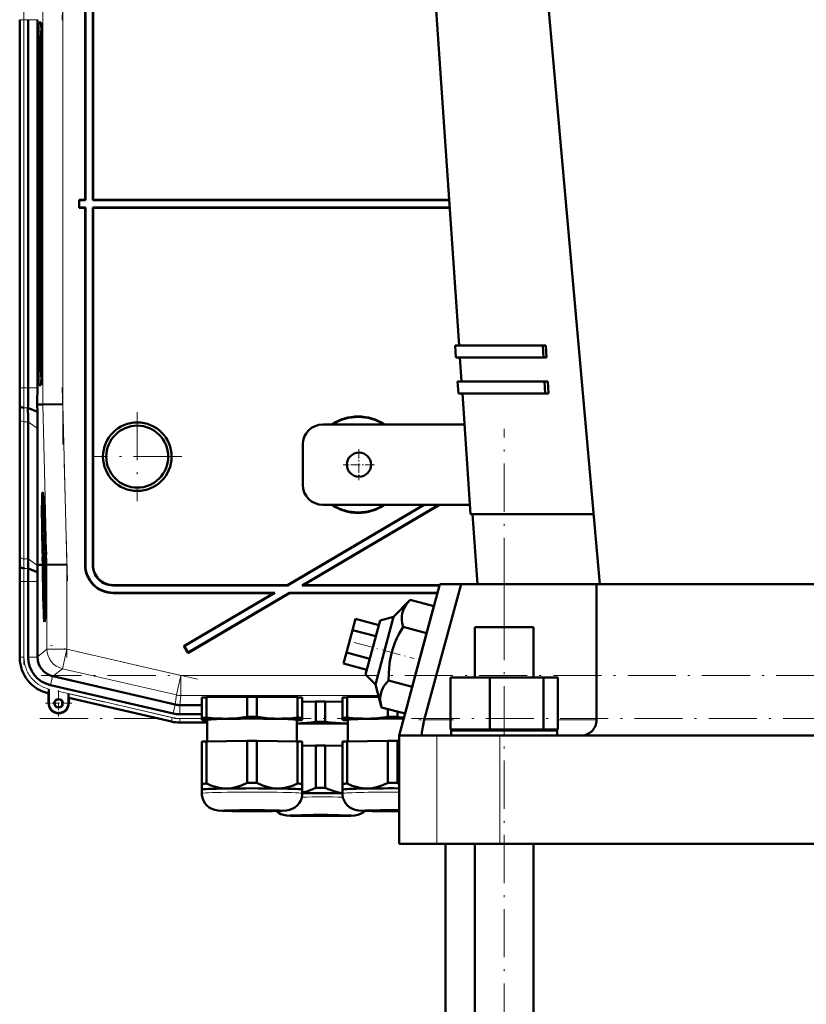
# Model space of a CAD drawing. Extents: x -2065 to 2446, y -2124 to 856.
# Tile 55 of 59: x 1622 to 1818, y -41 to 204. Entities that reach past the tile are written whole.
import ezdxf

# ---------------------------------------------------------------- set-up
doc = ezdxf.new("R2010")
doc.units = 0
doc.linetypes.add('DASHDOT', pattern=[18.5, 12, -3, 0.5, -3])

msp = doc.modelspace()

# ---------------------------------------------------------------- linework, layer by layer
at = {"color": 7, "lineweight": 50}
for p, q in [((1766.67, 63.66), (1740.67, 355.66)), ((1731.6, 123.16), (1719.27, 303.16)), ((1638.47, 248.47), (1638.47, 159.46)), ((1638.54, 248.4), (1638.54, 159.39)), ((1640.4, 159.39), (1640.4, 248.54)), ((1640.47, 159.46), (1640.47, 248.47)), ((1622.22, 204.32), (1622.22, 112.61)), ((1624.29, 204.32), (1624.29, 112.61)), ((1626.59, 112.61), (1626.59, 204.32)), ((1627.46, 203.65), (1627.01, 203.65)), ((1627.51, 201.47), (1627.62, 201.58)), ((1627.62, 201.47), (1627.51, 201.47)), ((1626.75, 193.46), (1626.75, 123.46)), ((1627.3, 193.46), (1627.3, 123.46)), ((1627.73, 123.46), (1627.73, 193.46)), ((1637.04, 159.39), (1636.97, 159.46)), ((1638.47, 159.46), (1636.97, 159.46)), ((1636.97, 157.46), (1636.97, 159.46)), ((1638.47, 159.46), (1638.54, 159.39)), ((1640.4, 159.39), (1640.47, 159.46)), ((1729.11, 159.46), (1640.47, 159.46)), ((1637.04, 157.53), (1636.97, 157.46)), ((1636.97, 157.46), (1638.47, 157.46)), ((1638.54, 159.39), (1637.04, 159.39)), ((1637.04, 157.53), (1637.04, 159.39)), ((1637.04, 157.53), (1638.54, 157.53)), ((1638.47, 157.46), (1638.54, 157.53)), ((1638.47, 68.46), (1638.47, 157.46)), ((1638.54, 68.53), (1638.54, 157.53)), ((1729.11, 159.39), (1640.4, 159.39)), ((1640.4, 157.53), (1640.4, 68.39)), ((1640.4, 157.53), (1729.24, 157.53)), ((1640.4, 157.53), (1640.47, 157.46)), ((1640.47, 157.46), (1640.47, 68.46)), ((1640.47, 157.46), (1729.25, 157.46)), ((1730.59, 123.16), (1752.41, 123.16)), ((1730.8, 120.16), (1730.59, 123.16)), ((1752.57, 120.16), (1752.41, 123.16)), ((1752.41, 123.16), (1753.21, 123.16)), ((1753.21, 123.16), (1753.37, 120.16)), ((1730.8, 120.16), (1752.57, 120.16)), ((1732.21, 114.16), (1731.8, 120.16)), ((1753.37, 120.16), (1752.57, 120.16)), ((1627.51, 115.46), (1627.62, 115.34)), ((1627.51, 115.45), (1627.62, 115.45)), ((1627.01, 113.28), (1627.46, 113.28)), ((1731.21, 114.16), (1752.9, 114.16)), ((1731.42, 111.16), (1731.21, 114.16)), ((1753.06, 111.16), (1752.9, 114.16)), ((1752.9, 114.16), (1753.7, 114.16)), ((1753.7, 114.16), (1753.86, 111.16)), ((1731.42, 111.16), (1753.06, 111.16)), ((1734.47, 81.16), (1732.42, 111.16)), ((1753.86, 111.16), (1753.06, 111.16)), ((1622.23, 108.03), (1622.2, 108.46)), ((1626.57, 108.46), (1627.92, 108.48)), ((1626.6, 106.66), (1626.57, 108.46)), ((1632.91, 108.55), (1627.92, 108.48)), ((1622.22, 71.39), (1622.22, 105.53)), ((1622.22, 71.39), (1622.22, 105.53)), ((1626.6, 106.66), (1624.26, 107.63)), ((1624.29, 69.98), (1624.29, 104.12)), ((1732.95, 103.46), (1697.67, 103.46)), ((1626.63, 68.47), (1626.63, 102.46)), ((1692.67, 88.46), (1692.67, 98.46)), ((1627.96, 84.83), (1628.15, 84.88)), ((1722.78, 83.46), (1688.86, 63.46)), ((1722.91, 83.46), (1688.88, 63.39)), ((1726.58, 83.46), (1692.54, 63.39)), ((1726.71, 83.46), (1692.8, 63.46)), ((1697.67, 83.46), (1734.32, 83.46)), ((1734.47, 81.16), (1765.11, 81.16)), ((1736.17, 63.66), (1734.97, 81.16)), ((1628.44, 77.37), (1628.45, 76.53)), ((1628.45, 76.58), (1628.46, 76.78)), ((1628.45, 76.58), (1628.47, 76.58)), ((1628.45, 76.53), (1628.47, 76.53)), ((1628.47, 74.88), (1628.51, 74.88)), ((1628.49, 74.16), (1628.47, 74.88)), ((1628.49, 74.16), (1628.54, 74.16)), ((1628.5, 73.66), (1628.49, 74.16)), ((1628.51, 75.41), (1628.5, 75.75)), ((1628.5, 73.66), (1628.58, 73.67)), ((1628.51, 75.55), (1628.51, 75.41)), ((1628.51, 74.92), (1628.51, 74.6)), ((1628.51, 74.6), (1628.52, 74.65)), ((1628.51, 74.6), (1628.55, 74.6)), ((1628.52, 74.72), (1628.55, 74.72)), ((1628.52, 74.65), (1628.52, 74.72)), ((1628.52, 74.65), (1628.55, 74.65)), ((1628.54, 74.21), (1628.54, 73.71)), ((1628.54, 73.71), (1628.58, 73.71)), ((1628.57, 73.43), (1628.57, 73.67)), ((1628.57, 73.43), (1628.48, 72.34)), ((1628.48, 72.34), (1628.49, 71.94)), ((1628.49, 71.94), (1628.58, 73.02)), ((1628.49, 71.94), (1628.63, 71.94)), ((1628.52, 71.69), (1628.64, 71.69)), ((1628.57, 73.43), (1628.58, 73.43)), ((1628.58, 73.02), (1628.57, 73.43)), ((1628.58, 73.02), (1628.6, 73.02)), ((1628.58, 71.69), (1628.58, 71.94)), ((1628.58, 71.49), (1628.59, 70.07)), ((1628.59, 71.49), (1628.58, 71.49)), ((1628.59, 71.49), (1628.64, 71.49)), ((1628.6, 69.66), (1628.59, 71.49)), ((1627.97, 68.48), (1627.91, 70.45)), ((1627.96, 70.45), (1628.01, 68.48)), ((1628.06, 68.48), (1628, 70.45)), ((1628.51, 70.42), (1628.55, 70.42)), ((1628.53, 69.71), (1628.51, 70.42)), ((1628.53, 69.71), (1628.55, 69.71)), ((1628.54, 69.22), (1628.53, 69.71)), ((1628.54, 69.22), (1628.7, 69.22)), ((1628.55, 69.76), (1628.56, 69.27)), ((1628.56, 70.56), (1628.58, 70.56)), ((1628.59, 70.07), (1628.56, 69.87)), ((1628.56, 69.27), (1628.6, 69.66)), ((1628.56, 69.27), (1628.7, 69.27)), ((1628.6, 69.66), (1628.69, 69.67)), ((1628.67, 70.46), (1628.72, 68.49)), ((1628.75, 70.96), (1628.7, 70.96)), ((1628.7, 70.96), (1628.75, 70.96)), ((1628.73, 69.94), (1628.77, 69.94)), ((1628.77, 69.94), (1628.73, 69.94)), ((1628.76, 68.49), (1628.73, 69.94)), ((1628.77, 69.94), (1628.81, 68.49)), ((1622.28, 68.03), (1622.25, 68.46)), ((1626.6, 66.68), (1624.3, 67.63)), ((1627.59, 68.48), (1626.63, 68.47)), ((1626.63, 68.32), (1626.63, 68.47)), ((1627.97, 68.48), (1627.59, 68.48)), ((1628.01, 68.48), (1628.06, 68.48)), ((1628.51, 68.68), (1628.54, 66.16)), ((1628.53, 68.68), (1628.51, 68.68)), ((1628.53, 68.68), (1628.71, 68.68)), ((1628.54, 66.79), (1628.53, 68.68)), ((1628.57, 67.1), (1628.61, 67.1)), ((1628.59, 68.63), (1628.72, 68.63)), ((1628.6, 66.7), (1628.61, 66.21)), ((1628.63, 67.44), (1628.71, 67.44)), ((1628.72, 68.49), (1628.76, 68.49)), ((1628.96, 68.5), (1628.81, 68.49)), ((1633.96, 68.56), (1628.96, 68.5)), ((1622.22, 45.32), (1622.22, 64.32)), ((1624.29, 45.52), (1624.29, 64.32)), ((1626.59, 45.61), (1626.59, 64.32)), ((1628.54, 66.21), (1628.61, 66.21)), ((1628.54, 66.16), (1628.7, 66.16)), ((1628.54, 65.61), (1628.55, 65.07)), ((1628.64, 65.61), (1628.54, 65.61)), ((1628.63, 65.07), (1628.55, 64.04)), ((1628.55, 65.07), (1628.63, 65.07)), ((1628.55, 64.04), (1628.56, 63.47)), ((1628.57, 63.76), (1628.59, 63.95)), ((1628.59, 63.95), (1628.65, 64.8)), ((1628.61, 66.21), (1628.7, 66.21)), ((1628.64, 65.61), (1628.7, 65.62)), ((1628.65, 64.8), (1628.64, 65.61)), ((1628.65, 64.8), (1628.69, 64.8)), ((1628.56, 63.47), (1628.65, 62.49)), ((1628.57, 63.76), (1628.67, 63.76)), ((1628.59, 63.59), (1628.57, 63.76)), ((1628.57, 62.45), (1628.57, 61.91)), ((1628.65, 62.45), (1628.57, 62.45)), ((1628.57, 61.91), (1628.64, 61.91)), ((1628.66, 62.83), (1628.59, 63.59)), ((1688.88, 63.39), (1645.4, 63.39)), ((1688.86, 63.46), (1645.47, 63.46)), ((1645.47, 61.46), (1685.47, 61.46)), ((1645.54, 61.53), (1685.73, 61.53)), ((1685.47, 61.46), (1663.08, 48.26)), ((1685.73, 61.53), (1663.17, 48.23)), ((1689.41, 61.46), (1664.09, 46.53)), ((1689.39, 61.53), (1664.12, 46.63)), ((1685.47, 61.46), (1685.73, 61.53)), ((1688.88, 63.39), (1688.86, 63.46)), ((1689.39, 61.53), (1726.2, 61.53)), ((1689.41, 61.46), (1689.39, 61.53)), ((1689.41, 61.46), (1726.18, 61.46)), ((1692.54, 63.39), (1692.8, 63.46)), ((1726.7, 63.39), (1692.54, 63.39)), ((1726.72, 63.46), (1692.8, 63.46)), ((1726.77, 63.66), (1716.67, 25.96)), ((1722.93, 29.86), (1732.09, 63.66)), ((1726.77, 63.66), (1732.09, 63.66)), ((1732.09, 63.66), (1742.83, 63.66)), ((1742.83, 63.66), (1765.83, 63.66)), ((1765.83, 63.66), (1823.05, 63.66)), ((1765.83, 63.66), (1765.83, 29.86)), ((1715.29, 55.58), (1719.44, 59.77)), ((1725.31, 58.2), (1719.44, 59.77)), ((1725.31, 58.2), (1723.52, 51.51)), ((1628.39, 56.03), (1628.58, 55.98)), ((1705.83, 55.05), (1705.08, 52.26)), ((1711.63, 53.5), (1705.83, 55.05)), ((1711.94, 54.68), (1708.32, 41.16)), ((1710.77, 38.71), (1715.29, 55.58)), ((1711.94, 54.68), (1715.29, 55.58)), ((1705.08, 52.26), (1703.59, 46.68)), ((1710.88, 50.71), (1705.08, 52.26)), ((1723.52, 51.51), (1717.64, 53.08)), ((1735.53, 52.96), (1737.67, 52.96)), ((1735.53, 40.46), (1735.53, 52.96)), ((1737.67, 52.96), (1750.13, 52.96)), ((1750.13, 40.46), (1750.13, 52.96)), ((1723.52, 51.51), (1719.93, 38.12)), ((1663.17, 48.23), (1663.08, 48.26)), ((1663.08, 48.26), (1664.09, 46.53)), ((1663.17, 48.23), (1664.12, 46.63)), ((1664.12, 46.63), (1664.09, 46.53)), ((1703.59, 46.68), (1702.84, 43.89)), ((1709.39, 45.13), (1703.59, 46.68)), ((1626.59, 45.61), (1626.59, 45.52)), ((1708.64, 42.34), (1702.84, 43.89)), ((1630.37, 40.76), (1630.46, 40.74)), ((1630.46, 40.74), (1660.93, 33.7)), ((1710.77, 38.71), (1708.32, 41.16)), ((1719.93, 38.12), (1714.06, 39.69)), ((1729.45, 40.46), (1739.25, 40.46)), ((1729.45, 27.46), (1729.45, 40.46)), ((1739.25, 27.46), (1739.25, 40.46)), ((1739.25, 40.46), (1752.63, 40.46)), ((1752.63, 27.46), (1752.63, 40.46)), ((1752.63, 40.46), (1756.22, 40.46)), ((1756.22, 27.46), (1756.22, 40.46)), ((1629.46, 37.18), (1629.45, 36.85)), ((1629.46, 34.01), (1629.46, 37.56)), ((1629.46, 37.56), (1629.46, 37.18)), ((1660.43, 31.46), (1629.85, 38.52)), ((1712.26, 33), (1710.77, 38.71)), ((1719.93, 38.12), (1718.14, 31.43)), ((1629.39, 36.51), (1629.19, 36.55)), ((1629.43, 36.54), (1629.39, 36.51)), ((1629.39, 34.01), (1629.39, 36.51)), ((1634.32, 36.43), (1634.32, 34.01)), ((1634.39, 35.35), (1634.35, 35.4)), ((1659.96, 29.45), (1634.39, 35.35)), ((1659.96, 29.45), (1634.39, 35.35)), ((1634.39, 35.35), (1634.39, 34.01)), ((1667.56, 30.4), (1667.56, 35.45)), ((1668.74, 35.51), (1678.87, 35.66)), ((1668.74, 30.46), (1668.74, 35.51)), ((1678.87, 30.61), (1678.87, 35.66)), ((1681.24, 35.66), (1691.37, 35.51)), ((1681.24, 30.61), (1681.24, 35.66)), ((1691.37, 30.46), (1691.37, 35.51)), ((1692.56, 30.4), (1692.56, 35.45)), ((1692.56, 34.41), (1695.92, 34.46)), ((1695.92, 29.41), (1695.92, 34.46)), ((1698.29, 34.46), (1702.56, 34.4)), ((1698.29, 29.41), (1698.29, 34.46)), ((1702.56, 30.4), (1702.56, 35.45)), ((1703.74, 35.51), (1711.58, 35.62)), ((1703.74, 30.46), (1703.74, 35.51)), ((1662.04, 33.58), (1662.06, 33.58)), ((1662.06, 33.58), (1667.56, 33.58)), ((1718.14, 31.43), (1712.26, 33)), ((1713.87, 30.61), (1713.87, 32.57)), ((1716.24, 30.61), (1716.24, 31.94)), ((1662.04, 31.28), (1667.56, 31.28)), ((1667.56, 30.4), (1667.56, 29.9)), ((1667.56, 29.9), (1667.56, 29.89)), ((1667.62, 29.87), (1667.56, 29.89)), ((1668.91, 24.51), (1668.91, 29.9)), ((1691.21, 29.9), (1691.21, 24.51)), ((1692.5, 29.87), (1692.56, 29.89)), ((1692.56, 29.9), (1692.56, 30.4)), ((1692.56, 29.89), (1692.56, 29.9)), ((1702.56, 30.4), (1702.56, 29.9)), ((1702.56, 29.9), (1702.56, 29.89)), ((1702.62, 29.87), (1702.56, 29.89)), ((1703.91, 24.51), (1703.91, 29.9)), ((1668.91, 29.21), (1662.04, 29.21)), ((1662.04, 29.21), (1668.91, 29.21)), ((1722.36, 27.11), (1722.34, 27)), ((1739.25, 27.46), (1729.45, 27.46)), ((1742.83, 27.26), (1729.63, 27.26)), ((1729.63, 25.96), (1729.63, 27.26)), ((1735.53, 27.26), (1735.53, 27.46)), ((1752.63, 27.46), (1739.25, 27.46)), ((1756.03, 27.26), (1742.83, 27.26)), ((1750.13, 27.26), (1750.13, 27.46)), ((1756.22, 27.46), (1752.63, 27.46)), ((1756.03, 25.96), (1756.03, 27.26)), ((1764.58, 27), (1764.69, 27.11)), ((1668.74, 24.51), (1678.87, 24.66)), ((1678.87, 24.66), (1678.87, 14.16)), ((1681.24, 24.66), (1691.37, 24.51)), ((1681.24, 24.66), (1681.24, 14.16)), ((1703.74, 24.51), (1713.87, 24.66)), ((1713.87, 24.66), (1713.87, 14.16)), ((1716.24, 24.66), (1716.67, 24.66)), ((1716.24, 24.66), (1716.24, 14.16)), ((1722.47, 25.96), (1716.67, 25.96)), ((1716.67, 25.96), (1716.67, -1.04)), ((1726.09, 25.96), (1722.47, 25.96)), ((1741.75, 25.96), (1726.09, 25.96)), ((1761.93, 25.96), (1741.75, 25.96)), ((1910.41, 25.96), (1761.93, 25.96)), ((1667.56, 24.46), (1667.56, 13.95)), ((1668.74, 24.51), (1668.74, 14.01)), ((1691.37, 24.51), (1691.37, 14.01)), ((1692.56, 24.46), (1692.56, 13.95)), ((1692.56, 23.41), (1695.92, 23.46)), ((1695.92, 23.46), (1695.92, 12.96)), ((1698.29, 23.46), (1702.56, 23.4)), ((1698.29, 23.46), (1698.29, 12.96)), ((1702.56, 24.46), (1702.56, 13.95)), ((1703.74, 24.51), (1703.74, 14.01)), ((1667.56, 13.95), (1667.56, 12.5)), ((1667.56, 11.55), (1667.56, 12.5)), ((1692.55, 12.49), (1692.56, 12.49)), ((1692.56, 12.5), (1692.56, 13.95)), ((1692.56, 12.5), (1692.56, 11.55)), ((1692.56, 12.49), (1692.56, 12.5)), ((1702.56, 13.95), (1702.56, 12.5)), ((1702.56, 11.55), (1702.56, 12.5)), ((1726.09, -1.04), (1716.67, -1.04)), ((1741.75, -1.04), (1726.09, -1.04)), ((1728.17, -1.04), (1728.17, -236.54)), ((1735.53, -323.54), (1735.53, -1.04)), ((1930.6, -1.04), (1741.75, -1.04)), ((1750.13, -323.54), (1750.13, -1.04))]:
    msp.add_line(p, q, dxfattribs=at)
at = {"color": 7, "linetype": 'DASHDOT', "lineweight": 18}
for p, q in [((1634.07, 252.45), (1632.81, 204.23)), ((1632.91, 218.44), (1632.91, 98.49)), ((1623.26, 103.43), (1623.26, 213.49)), ((1632.81, 112.7), (1634.07, 64.48)), ((1651.47, 106.56), (1651.47, 84.37)), ((1742.83, -362.26), (1742.83, 102.38)), ((1662.57, 95.46), (1640.38, 95.46)), ((1633.96, 70.67), (1633.96, 45.39)), ((1623.26, 43.64), (1623.26, 66.2)), ((1666.44, 40), (1629.84, 48.45)), ((2044.57, 40.95), (1627.58, 40.95)), ((1631.71, 37.03), (1663.02, 29.81)), ((1627.24, 30.25), (2044.91, 30.25))]:
    msp.add_line(p, q, dxfattribs=at)
at = {"color": 7, "lineweight": 18}
for p, q in [((1627.92, 208.44), (1627.92, 108.48)), ((1632.91, 108.55), (1632.91, 208.38)), ((1622.22, 204.32), (1622.26, 204.32)), ((1623.26, 204.32), (1622.26, 204.32)), ((1622.26, 112.61), (1622.26, 204.32)), ((1623.26, 204.32), (1624.29, 204.32)), ((1623.26, 204.32), (1623.26, 112.61)), ((1624.29, 204.32), (1626.59, 204.32)), ((1627.48, 203.62), (1627.01, 203.65)), ((1627.62, 201.58), (1627.51, 201.47)), ((1626.75, 193.46), (1627.3, 193.46)), ((1627.3, 123.46), (1626.75, 123.46)), ((1627.51, 115.45), (1627.62, 115.35)), ((1627.48, 113.31), (1627.01, 113.28)), ((1622.26, 112.61), (1622.22, 112.61)), ((1622.26, 112.61), (1623.26, 112.61)), ((1624.29, 112.61), (1623.26, 112.61)), ((1626.59, 112.61), (1624.29, 112.61)), ((1627.92, 108.48), (1628.96, 68.5)), ((1633.96, 68.56), (1632.91, 108.55)), ((1624.26, 107.63), (1623.23, 107.63)), ((1622.26, 104.8), (1622.26, 70.66)), ((1624.29, 104.12), (1623.26, 104.12)), ((1623.26, 69.98), (1623.26, 104.12)), ((1626.63, 102.46), (1624.29, 104.12)), ((1624.29, 69.98), (1623.26, 69.98)), ((1626.63, 68.32), (1624.29, 69.98)), ((1622.25, 68.46), (1622.2, 68.46)), ((1624.3, 67.63), (1623.28, 67.63)), ((1628.96, 68.5), (1628.96, 47.5)), ((1633.96, 47.5), (1633.96, 68.56)), ((1638.47, 68.46), (1638.54, 68.53)), ((1640.47, 68.46), (1640.4, 68.39)), ((1622.26, 64.32), (1622.22, 64.32)), ((1623.26, 64.32), (1622.26, 64.32)), ((1622.26, 45.52), (1622.26, 64.32)), ((1623.26, 64.32), (1624.29, 64.32)), ((1623.26, 45.52), (1623.26, 64.32)), ((1626.59, 64.32), (1624.29, 64.32)), ((1645.4, 63.39), (1645.47, 63.46)), ((1645.47, 61.46), (1645.54, 61.53)), ((1742.83, 52.96), (1742.83, 63.66)), ((1628.96, 47.5), (1626.59, 45.61)), ((1628.96, 47.5), (1633.96, 47.5)), ((1633.96, 47.5), (1632.84, 42.63)), ((1662.33, 40.95), (1633.96, 47.5)), ((1622.26, 45.52), (1622.22, 45.52)), ((1622.26, 45.52), (1623.26, 45.52)), ((1626.59, 45.52), (1624.29, 45.52)), ((1630.46, 40.74), (1632.84, 42.63)), ((1661.2, 36.08), (1632.84, 42.63)), ((1630.37, 40.76), (1629.85, 38.52)), ((1662.33, 40.95), (1661.2, 36.08)), ((1662.33, 40.95), (1662.33, 35.95)), ((1662.33, 40.95), (1708.52, 40.95)), ((1629.4, 36.54), (1629.39, 36.51)), ((1629.43, 36.54), (1629.4, 36.54)), ((1660.19, 30.46), (1634.32, 36.43)), ((1634.35, 35.4), (1659.97, 29.49)), ((1661.2, 36.08), (1660.93, 33.7)), ((1662.06, 33.58), (1662.33, 35.95)), ((1711.49, 35.95), (1662.33, 35.95)), ((1629.46, 34.01), (1629.39, 34.01)), ((1634.32, 34.01), (1634.39, 34.01)), ((1660.94, 33.7), (1660.43, 31.46)), ((1662.04, 33.58), (1662.04, 31.28)), ((1659.97, 29.49), (1659.96, 29.45)), ((1659.97, 29.49), (1660.19, 30.46)), ((1662.04, 30.25), (1667.56, 30.25)), ((1662.04, 29.25), (1662.04, 30.25)), ((1729.45, 29.86), (1722.93, 29.86)), ((1765.83, 29.86), (1756.22, 29.86)), ((1662.04, 29.25), (1668.91, 29.25)), ((1662.04, 29.25), (1662.04, 29.21)), ((1726.09, 25.96), (1726.09, -1.04)), ((1741.75, 25.96), (1741.75, -1.04))]:
    msp.add_line(p, q, dxfattribs=at)
at = {"color": 7, "linetype": 'DASHDOT', "lineweight": 18, "ltscale": 0.195001}
for p, q in [((1706.67, 97.36), (1706.67, 89.56)), ((1710.57, 93.46), (1702.77, 93.46))]:
    msp.add_line(p, q, dxfattribs=at)
at = {"color": 7, "linetype": 'DASHDOT', "lineweight": 18, "ltscale": 0.386472}
msp.add_line((1705.51, 49.16), (1720.44, 45.16), dxfattribs=at)
at = {"color": 7, "linetype": 'DASHDOT', "lineweight": 18, "ltscale": 0.1625}
for p, q in [((1631.89, 37.26), (1631.89, 30.76)), ((1635.14, 34.01), (1628.64, 34.01))]:
    msp.add_line(p, q, dxfattribs=at)
at = {"color": 7, "linetype": 'DASHDOT', "lineweight": 18, "ltscale": 0.21441}
msp.add_line((1730.17, 29.86), (1721.59, 29.86), dxfattribs=at)
at = {"color": 7, "lineweight": 50}
for points in [[(1628.48, 76.13), (1628.47, 76.09), (1628.46, 75.92), (1628.46, 74.86)], [(1628.49, 76.02), (1628.49, 76.11), (1628.48, 76.13)], [(1628.46, 74.86), (1628.48, 73.81), (1628.5, 73.66)], [(1628.47, 74.88), (1628.47, 75.57), (1628.48, 75.62), (1628.48, 75.64)], [(1628.48, 75.64), (1628.49, 75.62), (1628.5, 75.39), (1628.51, 74.92)], [(1628.52, 71.69), (1628.51, 71.57), (1628.5, 71.39)], [(1628.51, 70.42), (1628.51, 71.09), (1628.53, 71.2)], [(1628.56, 70.56), (1628.54, 71.6), (1628.53, 71.67), (1628.52, 71.69)], [(1628.53, 71.2), (1628.54, 71.09), (1628.55, 70.42)], [(1628.5, 70.42), (1628.52, 69.36), (1628.54, 69.22)], [(1628.59, 68.63), (1628.57, 68.45), (1628.55, 67.56)], [(1628.57, 67.1), (1628.58, 68.06), (1628.59, 68.11), (1628.59, 68.13)], [(1628.63, 67.44), (1628.61, 68.41), (1628.6, 68.58), (1628.59, 68.63)], [(1628.59, 68.13), (1628.6, 68.01), (1628.61, 67.43)], [(1628.61, 67.43), (1628.61, 66.76), (1628.61, 66.72), (1628.6, 66.7)], [(1628.61, 66.21), (1628.63, 66.72), (1628.63, 67.44)], [(1719.44, 59.77), (1718.97, 59.27), (1718.56, 58.77), (1718.25, 58.33), (1717.99, 57.88), (1717.66, 57.15), (1717.45, 56.39), (1717.34, 55.6), (1717.35, 54.77), (1717.45, 53.95), (1717.64, 53.08)], [(1717.64, 53.08), (1717.05, 52.05), (1716.51, 51.03), (1716.04, 50.04), (1715.63, 49.06), (1715.09, 47.57), (1714.67, 46.05), (1714.37, 44.49), (1714.17, 42.88), (1714.07, 41.32), (1714.06, 39.69)], [(1714.06, 39.69), (1713.59, 39.19), (1713.18, 38.69), (1712.87, 38.25), (1712.61, 37.8), (1712.28, 37.07), (1712.07, 36.31), (1711.96, 35.52), (1711.97, 34.69), (1712.07, 33.87), (1712.26, 33)], [(1629.45, 36.85), (1629.43, 36.55), (1629.43, 36.54), (1629.43, 36.54)], [(1673.81, 30.18), (1672.62, 30.19), (1671.45, 30.23), (1670.1, 30.32), (1668.74, 30.46)], [(1678.87, 30.61), (1677.58, 30.44), (1676.32, 30.31), (1675.06, 30.23), (1673.81, 30.18)], [(1686.31, 30.18), (1685.05, 30.23), (1683.79, 30.31), (1682.53, 30.44), (1681.24, 30.61)], [(1691.37, 30.46), (1690.01, 30.32), (1688.66, 30.23), (1687.49, 30.19), (1686.31, 30.18)], [(1708.81, 30.18), (1707.62, 30.19), (1706.45, 30.23), (1705.1, 30.32), (1703.74, 30.46)], [(1713.87, 30.61), (1712.58, 30.44), (1711.32, 30.31), (1710.06, 30.23), (1708.81, 30.18)], [(1722.93, 29.86), (1722.53, 28.14), (1722.36, 27.11)], [(1703.35, 28.99), (1702.1, 29.03), (1700.84, 29.11), (1699.57, 29.24), (1698.29, 29.41)], [(1722.34, 27), (1722.31, 26.56), (1722.33, 26.23), (1722.37, 26.05), (1722.41, 25.99), (1722.44, 25.97), (1722.47, 25.96)], [(1673.81, 12.78), (1673.18, 12.79), (1672.56, 12.85), (1671.91, 12.94), (1671.26, 13.08), (1670, 13.47), (1668.74, 14.01)], [(1678.87, 14.16), (1677.61, 13.59), (1676.35, 13.16), (1675.7, 13), (1675.05, 12.88), (1674.43, 12.81), (1673.81, 12.78)], [(1686.31, 12.78), (1685.68, 12.81), (1685.06, 12.88), (1684.41, 13), (1683.76, 13.16), (1682.5, 13.59), (1681.24, 14.16)], [(1691.37, 14.01), (1690.11, 13.47), (1688.85, 13.08), (1688.2, 12.94), (1687.55, 12.85), (1686.93, 12.79), (1686.31, 12.78)], [(1695.92, 12.96), (1694.8, 12.45), (1693.68, 12.04), (1692.56, 11.76)], [(1702.56, 11.63), (1701.6, 11.77), (1700.65, 12.01), (1699.71, 12.33), (1699, 12.62), (1698.29, 12.96)], [(1708.81, 12.78), (1708.18, 12.79), (1707.56, 12.85), (1706.91, 12.94), (1706.26, 13.08), (1705, 13.47), (1703.74, 14.01)], [(1713.87, 14.16), (1712.61, 13.59), (1711.35, 13.16), (1710.7, 13), (1710.05, 12.88), (1709.43, 12.81), (1708.81, 12.78)], [(1680.06, 7.09), (1674.98, 7.14), (1672.58, 7.21), (1671.51, 7.29), (1670.74, 7.43), (1670.05, 7.68), (1669.39, 8.06), (1668.8, 8.54), (1668.31, 9.12), (1667.94, 9.78), (1667.69, 10.5), (1667.57, 11.24), (1667.56, 11.55)], [(1680.06, 7.09), (1685.13, 7.14), (1687.53, 7.21), (1688.6, 7.29), (1689.37, 7.43), (1690.06, 7.68), (1690.73, 8.06), (1691.31, 8.54), (1691.8, 9.12), (1692.17, 9.78), (1692.42, 10.5), (1692.54, 11.24), (1692.56, 11.55)], [(1715.06, 7.09), (1709.98, 7.14), (1707.58, 7.21), (1706.51, 7.29), (1705.74, 7.43), (1705.05, 7.68), (1704.39, 8.06), (1703.8, 8.54), (1703.31, 9.12), (1702.94, 9.78), (1702.69, 10.5), (1702.57, 11.24), (1702.56, 11.55)], [(1697.1, 5.89), (1692.02, 5.94), (1689.62, 6.01), (1688.61, 6.08), (1687.88, 6.21), (1687.2, 6.43), (1686.53, 6.79), (1686.05, 7.16)], [(1697.1, 5.89), (1702.2, 5.94), (1704.6, 6.01), (1705.61, 6.08), (1706.35, 6.21), (1707.04, 6.45), (1707.71, 6.81), (1708.19, 7.18)]]:
    msp.add_lwpolyline(points, dxfattribs=at)
for centre, radius in [((1651.47, 95.46), 8.54), ((1651.47, 95.46), 7.72), ((1706.67, 93.46), 3), ((1631.89, 34.01), 1.07), ((1631.89, 34.01), 1)]:
    msp.add_circle(centre, radius, dxfattribs=at)
for centre, radius, start, end in [((1275.14, 112.52), 347.08, 359.3309, 0.0147), ((1204.22, 112.5), 420.07, 359.3362, 0.0142), ((1100.68, 112.57), 525.91, 359.5531, 0.0043), ((1414.86, 105.28), 207.36, 0.0695, 0.8788), ((1373.77, 103.82), 250.51, 0.0685, 0.8723), ((1325.25, 102.1), 301.39, 0.0679, 0.8668), ((1697.67, 98.46), 5, 90, 180), ((1706.47, 93.46), 12, 56.4427, 123.5573), ((1706.47, 93.46), 11.9, 57.2111, 122.7889), ((1697.67, 88.46), 5, 180, 270), ((1628.01, 84.77), 0.0805, 131.3824, 175.1607), ((1706.47, 93.46), 12, 236.4427, 303.5573), ((1706.47, 93.46), 11.9, 237.2111, 302.7889), ((1628.32, 76.57), 0.129, 340.7839, 4.1342), ((1655.51, 75), 26.99, 179.3878, 180.6002), ((1625.67, 74.44), 2.88, 355.3642, 0.8659), ((1623.61, 74.1), 4.95, 355.5549, 0.5649), ((1415, 71.64), 207.22, 359.1215, 359.9313), ((1834.87, 71.64), 212.65, 180.0672, 180.8563), ((1659.07, 70.81), 30.57, 178.907, 180.7397), ((1793.58, 70.18), 169.29, 180.0674, 180.8603), ((1610.6, 70.17), 17.96, 358.714, 0.8172), ((1595.2, 70.25), 33.37, 359.353, 0.5324), ((1274.64, 64.41), 347.59, 359.9857, 0.6685), ((1979.55, 64.4), 357.33, 179.3489, 180.0131), ((1908.69, 64.39), 284.4, 179.3457, 180.0134), ((1826.98, 64.37), 200.39, 179.3393, 180.0144), ((1741.4, 65.33), 114.81, 178.509, 179.3265), ((1570.29, 68.05), 58.27, 358.7578, 359.5115), ((1606.62, 67.13), 21.94, 357.5981, 359.9187), ((1645.47, 68.46), 6.99, 179.9842, 270.0158), ((1645.54, 68.53), 6.99, 179.9842, 270.0158), ((1645.4, 68.39), 5, 179.9843, 270.0157), ((1645.47, 68.46), 5, 179.9843, 270.0157), ((1628.41, 66.2), 0.129, 340.7839, 4.1342), ((1631.22, 45.32), 8.99, 179.9916, 257.0084), ((1631.47, 45.52), 7.18, 179.9917, 257.0084), ((1631.59, 45.61), 5, 181.055, 255.9535), ((1631.89, 34.01), 2.5, 180, 360), ((1631.89, 34.01), 2.43, 180, 360), ((1662.04, 38.46), 9.25, 257.0008, 269.9996), ((1662.04, 38.46), 9.25, 257.0007, 269.9996), ((1662.04, 38.46), 7.19, 257.0007, 269.9996), ((1722.7, 74.62), 44.48, 261.6513, 263.7563), ((1761.93, 29.86), 3.9, 315, 360), ((1690.1, 68.1), 39.13, 271.6211, 278.5521), ((1703.88, 64.02), 35.03, 269.1343, 270.0373), ((1761.93, 29.86), 3.9, 270, 312.674), ((1723.89, 29.32), 16.98, 243.2297, 244.8496), ((1715.06, 321.71), 314.61, 269.9988, 270.2934)]:
    msp.add_arc(centre, radius, start, end, dxfattribs=at)
at = {"color": 7, "lineweight": 18}
for centre, radius, start, end in [((1238.65, 112.51), 383.61, 359.3319, 0.0146), ((1204.46, 112.5), 418.8, 359.3343, 0.0144), ((1393.16, 104.52), 229.1, 0.0694, 0.8776), ((1373.34, 103.82), 249.92, 0.0689, 0.8746), ((1813.17, 70.88), 190.91, 180.0672, 180.8551), ((1793.24, 70.18), 169.99, 180.0672, 180.857), ((1943.09, 64.39), 320.83, 179.3498, 180.013), ((1908.88, 64.39), 285.63, 179.3484, 180.0131), ((1631.47, 45.52), 9.21, 179.995, 257.0049), ((1631.43, 45.51), 8.17, 179.9533, 198.521), ((1631.4, 45.48), 8.13, 198.374, 217.9741), ((1631.43, 45.47), 8.15, 217.7959, 237.3863), ((1631.46, 45.49), 8.18, 237.2765, 255.8645), ((1662.33, 40.95), 5, 257, 270), ((1662.04, 38.46), 9.21, 257.0008, 269.9996), ((1662.04, 38.45), 8.2, 256.9878, 270.0122)]:
    msp.add_arc(centre, radius, start, end, dxfattribs=at)
at = {"color": 7, "lineweight": 50}
for centre, major_axis, ratio, start_param, end_param in [((1627.01, 193.46), (0, 10.19), 0.026177, 0, 1.570796), ((1627.46, 193.46), (0, 10.19), 0.026177, 4.712389, 6.281573), ((1627.51, 193.46), (0, 8.01), 0.026177, 0.026189, 1.570796), ((1627.51, 193.46), (0, 8.01), 0.026177, 0, 0.026189), ((1627.01, 123.46), (0, 10.19), 0.026177, 1.570796, 3.141593), ((1627.51, 123.46), (0, 8.01), 0.026177, 1.570796, 3.115404), ((1627.46, 123.46), (0, 10.19), 0.026177, 3.143205, 4.712389), ((1627.51, 123.46), (0, 8.01), 0.026177, 3.115404, 3.141593), ((1623.23, 108.05), (1, 0), 0.414255, 3.173659, 4.709544), ((1628.34, 70.48), (-0.42, 16.16), 0.026173, 6.280576, 7.855052), ((1628.34, 70.48), (-0.42, 16.16), 0.026173, 4.741634, 6.280576), ((1628.34, 70.39), (0.38, -14.44), 0.026173, 3.226889, 4.707021), ((1628.34, 70.39), (0.38, -14.44), 0.026173, 1.609988, 3.148207), ((1628.34, 70.47), (-0.33, 12.78), 0.026173, 6.282843, 7.855052), ((1628.34, 70.47), (-0.33, 12.78), 0.026173, 4.710405, 6.280451), ((1628.85, 70.45), (0.09, -10.11), 0.026177, 4.834336, 4.888689), ((1623.28, 68.05), (1, 0), 0.414215, 3.173659, 4.709549), ((1628.37, 70.45), (0.14, -16.16), 0.026177, 4.834429, 4.834737), ((1628.39, 70.44), (0, -16.16), 0.026176, 4.834208, 6.285691), ((1628.39, 70.49), (0, 14.46), 0.026176, 1.709834, 3.133726), ((1628.39, 70.44), (0, -12.78), 0.026176, 4.866384, 6.285706), ((1628.39, 70.44), (0, -16.16), 0.026176, 0.002506, 1.449971), ((1628.39, 70.44), (0, -12.78), 0.026176, 0.00252, 1.417487), ((1628.39, 70.49), (0, 14.46), 0.026176, 3.133726, 4.574036), ((1628.85, 70.45), (0.09, -10.11), 0.026177, 5.150868, 5.21111), ((1634.36, 36.42), (0, -1.03), 0.034024, 4.704525, 6.240414), ((1680.06, 35.3), (13.8, 0), 0.026177, 2.531934, 2.704054), ((1680.06, 35.3), (13.8, 0), 0.026177, 1.484737, 1.656856), ((1680.06, 35.3), (13.8, 0), 0.026177, 0.437539, 0.609658), ((1697.1, 34.1), (13.8, 0), 0.026177, 1.484737, 1.656856), ((1715.06, 35.3), (13.8, 0), 0.026177, 2.531934, 2.704054), ((1662.06, 38.57), (4.97, -0.57), 0.999653, 4.598982, 4.823231), ((1680.06, 30.25), (-13.8, 0), 0.026177, 5.673527, 5.845646), ((1680.06, 29.9), (12.5, 0), 0.026177, 6.185296, 9.424778), ((1680.06, 29.9), (12.5, 0), 0.026177, 3.141593, 3.239482), ((1680.06, 29.9), (12.5, 0), 0.026177, 3.239482, 3.610643), ((1680.06, 29.9), (11.15, 0), 0.026177, 0, 3.141593), ((1680.06, 30.25), (-13.8, 0), 0.026177, 4.626329, 4.798449), ((1680.06, 29.9), (12.5, 0), 0.026177, 5.814135, 6.185296), ((1680.06, 30.25), (-13.8, 0), 0.026177, 3.579132, 3.751251), ((1715.06, 30.25), (-13.8, 0), 0.026177, 5.673527, 5.845646), ((1715.06, 29.9), (12.5, 0), 0.026177, 1.348283, 3.141593), ((1715.06, 29.9), (12.5, 0), 0.026177, 3.141593, 3.239482), ((1715.06, 29.9), (12.5, 0), 0.026177, 3.239482, 3.610643), ((1715.06, 29.9), (11.15, 0), 0.026177, 1.3217, 3.141593), ((1715.06, 30.25), (-13.8, 0), 0.026177, 4.626329, 4.798449), ((1697.1, 28.7), (12.5, 0), 0.026177, 0.995399, 2.062164), ((1697.1, 28.7), (11.15, 0), 0.026177, 0.914669, 2.12817), ((1697.1, 29.05), (-13.8, 0), 0.026177, 4.626329, 4.798449), ((1680.06, 24.3), (13.8, 0), 0.026177, 1.484737, 1.656856), ((1715.06, 24.3), (13.8, 0), 0.026177, 1.484737, 1.656856), ((1680.06, 24.3), (13.8, 0), 0.026177, 2.531934, 2.704054), ((1680.06, 24.3), (13.8, 0), 0.026177, 0.437539, 0.609658), ((1697.1, 23.1), (13.8, 0), 0.026177, 1.484737, 1.656856), ((1715.06, 24.3), (13.8, 0), 0.026177, 2.531934, 2.704054), ((1680.06, 13.8), (-13.8, 0), 0.026177, 5.673527, 5.845646), ((1680.06, 12.5), (12.5, 0), 0.026177, 0, 3.141593), ((1680.06, 13.8), (-13.8, 0), 0.026177, 4.626329, 4.798449), ((1680.06, 13.8), (-13.8, 0), 0.026177, 3.579132, 3.751251), ((1697.1, 12.6), (-13.8, 0), 0.026177, 4.626329, 4.798449), ((1715.06, 13.8), (-13.8, 0), 0.026177, 5.673527, 5.845646), ((1715.06, 12.5), (12.5, 0), 0.026177, 1.441051, 3.141593), ((1715.06, 13.8), (-13.8, 0), 0.026177, 4.626329, 4.798449), ((1697.1, 11.3), (12.5, 0), 0.026177, 1.119461, 1.943175), ((1680.06, 7.31), (3.5, 0), 0.026177, 0, 3.141593), ((1715.06, 7.31), (3.5, 0), 0.026177, 1.090322, 3.141593), ((1680.06, 7.31), (3.5, 0), 0.026177, 3.141593, 6.283185), ((1697.1, 6.11), (3.5, 0), 0.026177, 0, 3.141593), ((1697.1, 6.11), (3.5, 0), 0.026177, 3.141593, 6.283185), ((1715.06, 7.31), (3.5, 0), 0.026177, 3.141593, 5.192863)]:
    msp.add_ellipse(centre, major_axis=major_axis, ratio=ratio, start_param=start_param, end_param=end_param, dxfattribs=at)
at = {"color": 7, "lineweight": 18}
for centre, major_axis, ratio, start_param, end_param in [((1623.26, 104.83), (-1, 0), 0.707107, 0.034907, 1.570796), ((1623.26, 70.68), (-1, 0), 0.707107, 0.034907, 1.570796), ((1633.96, 47.5), (-3.11, 3.91), 0.999441, 0.899117, 2.242476), ((1680.06, 11.55), (12.5, 0), 0.026177, 1.047198, 3.141593), ((1680.06, 11.55), (12.5, 0), 0.026177, 0, 1.047198), ((1697.1, 10.35), (12.5, 0), 0.026177, 1.11074, 1.951397), ((1715.06, 11.55), (12.5, 0), 0.026177, 1.441051, 3.141593), ((1680.06, 7.31), (8.26, 0), 0.026177, 1.570796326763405, 7.853981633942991), ((1715.06, 7.31), (8.26, 0), 0.026177, 1.373719, 4.909465), ((1697.1, 6.11), (8.26, 0), 0.026177, 1.570796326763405, 7.853981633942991)]:
    msp.add_ellipse(centre, major_axis=major_axis, ratio=ratio, start_param=start_param, end_param=end_param, dxfattribs=at)

doc.saveas('drawing.dxf')
